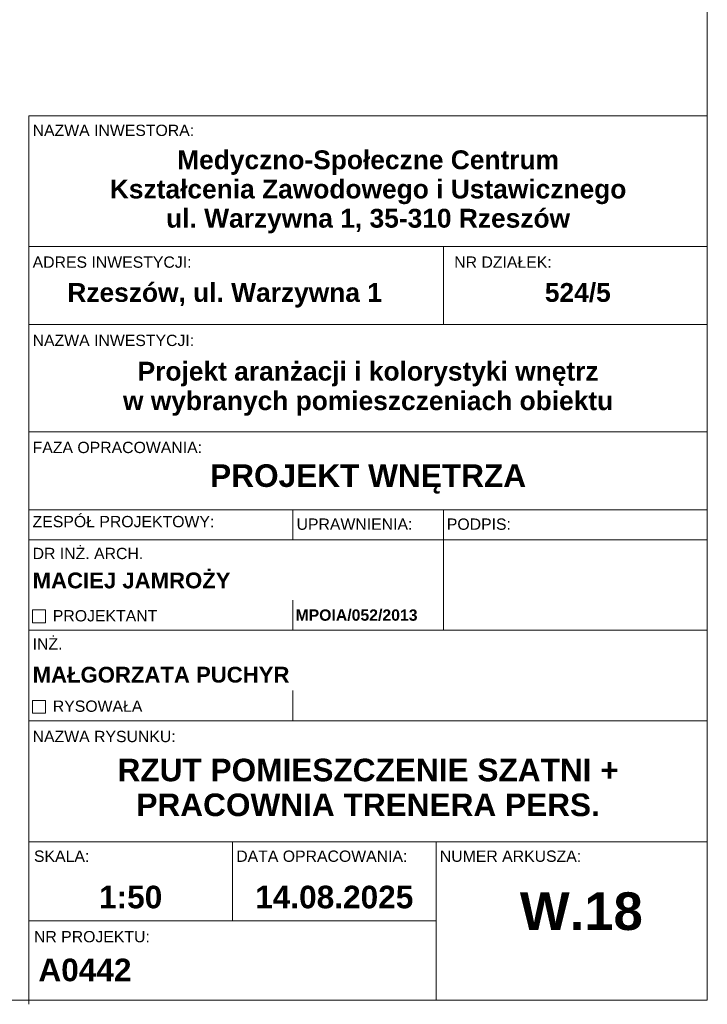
# Model space of a CAD drawing. Extents: x 180 to 6240, y 54 to 2910.
# Tile 14 of 17: x 5328 to 6240, y 54 to 1361. Entities that reach past the tile are written whole.
import ezdxf

# ---------------------------------------------------------------- set-up
doc = ezdxf.new("R2010")
doc.units = 0
doc.header["$MEASUREMENT"] = 0
doc.layers.add('810-G Ogólne', color=7, linetype='Continuous')
doc.styles.add('STYL_AUTOMATYCZNY_3', font='arial.ttf')
doc.styles.add('STYL_AUTOMATYCZNY_4', font='arial.ttf')

msp = doc.modelspace()

# ---------------------------------------------------------------- linework, layer by layer
at = {"layer": '810-G Ogólne', "color": 7, "linetype": 'Continuous', "lineweight": 13, "ltscale": 0.1}
for p, q in [((6240, 60), (6240, 2910)), ((5340.3, 1233.4), (5340.3, 270)), ((5340.3, 1233.4), (6240, 1233.4)), ((5340.3, 1060.3), (6240, 1060.3)), ((5890.3, 956.4), (5890.3, 1060.3)), ((5340.3, 956.4), (6240, 956.4)), ((5340.3, 814.3), (6240, 814.3)), ((5340.3, 710.7), (6240, 710.7)), ((5690.3, 670.7), (5690.3, 710.7)), ((5890.3, 670.7), (5890.3, 710.7)), ((5340.3, 670.7), (6240, 670.7)), ((5890.3, 550.7), (5890.3, 670.7)), ((5690.3, 550.7), (5690.3, 590.7)), ((5340.3, 550.7), (6240, 550.7)), ((5690.3, 430.7), (5690.3, 470.7)), ((5340.3, 430.7), (6240, 430.7)), ((5340.3, 270), (6240, 270)), ((5340.3, 270), (5340.3, 60)), ((5610.3, 270), (5610.3, 165)), ((5880.3, 270), (5880.3, 60)), ((5340.3, 165), (5880.3, 165)), ((5490, 60), (5240, 60)), ((5340.3, 60), (5340.3, 54.3)), ((5490, 60), (6240, 60))]:
    msp.add_line(p, q, dxfattribs=at)
at = {"layer": '810-G Ogólne', "color": 7, "linetype": 'Continuous', "lineweight": 13, "ltscale": 0.1, "flags": 128}
for points in [[(5345.3, 577.7), (5362.2, 577.7), (5362.2, 560.7), (5345.3, 560.7)], [(5345.3, 457.7), (5362.2, 457.7), (5362.2, 440.7), (5345.3, 440.7)]]:
    msp.add_lwpolyline(points, close=True, dxfattribs=at)

# ---------------------------------------------------------------- texts
at = {"layer": '810-G Ogólne', "color": 7, "linetype": 'Continuous', "lineweight": 13}
for s, insert, char_height, attachment_point, style in [('\\A1;{\\pql;\\fArial|b0|i0|c238|p0;\\W1.000000;NAZWA\\fArial|b0|i0|c238|p0;\\W1.000000; INWESTORA\\fArial|b0|i0|c238|p0;\\W1.000000;:}', (5345.3, 1221.8), 15, 1, 'STYL_AUTOMATYCZNY_3'), ('\\A1;{\\pql;\\fArial|b0|i0|c238|p0;\\W1.000000;ADRES INWESTYCJI:}', (5345.3, 1046.9), 15, 1, 'STYL_AUTOMATYCZNY_3'), ('\\A1;{\\pql;\\fArial|b0|i0|c238|p0;\\W1.000000;NR DZIAŁEK:}', (5904.4, 1046.9), 15, 1, 'STYL_AUTOMATYCZNY_3'), ('\\A1;{\\pqc;\\fArial|b1|i0|c238|p0;\\W1.000000;Rzeszów, ul. Warzywna 1}', (5599.9, 1011.6), 25, 2, 'STYL_AUTOMATYCZNY_4'), ('\\A1;{\\pqc;\\fArial|b1|i0|c238|p0;\\W1.000000;524/5}', (6068.3, 1011.6), 25, 2, 'STYL_AUTOMATYCZNY_4'), ('\\A1;{\\pql;\\fArial|b0|i0|c238|p0;\\W1.000000;NAZWA INWESTYCJI:}', (5345.3, 943), 15, 1, 'STYL_AUTOMATYCZNY_3'), ('\\A1;{\\pql;\\fArial|b0|i0|c238|p0;\\W1.000000;FAZA OPRACOWANIA\\fArial|b0|i0|c238|p0;\\W1.000000;:}', (5345.3, 800.9), 15, 1, 'STYL_AUTOMATYCZNY_3'), ('\\A1;{\\pqc;\\fArial|b1|i0|c238|p0;\\W1.000000;PROJEKT WNĘTRZ\\fArial|b1|i0|c238|p0;\\W1.000000;A}', (5790.2, 771), 30, 2, 'STYL_AUTOMATYCZNY_4'), ('\\A1;{\\pql;\\fArial|b0|i0|c238|p0;\\W1.000000;ZESPÓŁ PROJEKTOWY:}', (5345.3, 702.5), 15, 1, 'STYL_AUTOMATYCZNY_3'), ('\\A1;{\\pql;\\fArial|b0|i0|c238|p0;\\W1.000000;UPRAWNIENIA:}', (5695.3, 699.1), 15, 1, 'STYL_AUTOMATYCZNY_3'), ('\\A1;{\\pqc;\\fArial|b0|i0|c238|p0;\\W1.000000;PODPIS:}', (5937.1, 699.1), 15, 2, 'STYL_AUTOMATYCZNY_3'), ('\\A1;{\\pql;\\fArial|b0|i0|c238|p0;\\W1.000000;DR\\fArial|b0|i0|c238|p0;\\W1.000000; INŻ. ARCH.}', (5345.3, 660.2), 15, 1, 'STYL_AUTOMATYCZNY_3'), ('\\A1;{\\pql;\\fArial|b1|i0|c238|p0;\\W1.000000;MACIEJ JAMROŻY}', (5345.3, 627.4), 21, 1, 'STYL_AUTOMATYCZNY_4'), ('\\A1;{\\pql;\\fArial|b0|i0|c238|p0;\\W1.000000;PROJEKTANT}', (5372.1, 577.5), 15, 1, 'STYL_AUTOMATYCZNY_3'), ('\\A1;{\\pqc;\\fArial|b1|i0|c238|p0;\\W1.000000;MPOIA/052/2013}', (5774.8, 578.4), 15, 2, 'STYL_AUTOMATYCZNY_4'), ('\\A1;{\\pql;\\fArial|b0|i0|c238|p0;\\W1.000000;INŻ.}', (5345.3, 540.2), 15, 1, 'STYL_AUTOMATYCZNY_3'), ('\\A1;{\\pql;\\fArial|b1|i0|c238|p0;\\W1.000000;MAŁGORZATA PUCHYR}', (5345.3, 502.3), 21, 1, 'STYL_AUTOMATYCZNY_4'), ('\\A1;{\\pql;\\fArial|b0|i0|c238|p0;\\W1.000000;RYSOWAŁ\\fArial|b0|i0|c238|p0;\\W1.000000;A}', (5372.1, 457.5), 15, 1, 'STYL_AUTOMATYCZNY_3'), ('\\A1;{\\pql;\\fArial|b0|i0|c238|p0;\\W1.000000;NAZWA\\fArial|b0|i0|c238|p0;\\W1.000000; RYSUNKU:}', (5345.3, 417.3), 15, 1, 'STYL_AUTOMATYCZNY_3'), ('\\A1;{\\pql;\\fArial|b0|i0|c238|p0;\\W1.000000;SKALA:}', (5347.1, 258.4), 15, 1, 'STYL_AUTOMATYCZNY_3'), ('\\A1;{\\pql;\\fArial|b0|i0|c238|p0;\\W1.000000;DATA\\fArial|b0|i0|c238|p0;\\W1.000000; OPRACOWANIA\\fArial|b0|i0|c238|p0;\\W1.000000;:}', (5615.3, 258.4), 15, 1, 'STYL_AUTOMATYCZNY_3'), ('\\A1;{\\pql;\\fArial|b0|i0|c238|p0;\\W1.000000;NUMER ARKUSZA:}', (5885.3, 258.4), 15, 1, 'STYL_AUTOMATYCZNY_3'), ('\\A1;{\\pqc;\\fArial|b1|i0|c238|p0;\\W1.000000;1:50}', (5475.3, 211.7), 30, 2, 'STYL_AUTOMATYCZNY_4'), ('\\A1;{\\pqc;\\fArial|b1|i0|c238|p0;\\W1.000000;14.08.2025}', (5745.3, 211.7), 30, 2, 'STYL_AUTOMATYCZNY_4'), ('\\A1;{\\pqc;\\fArial|b1|i0|c238|p0;\\W1.000000;W.18}', (6073, 202.9), 50, 2, 'STYL_AUTOMATYCZNY_4'), ('\\A1;{\\pql;\\fArial|b0|i0|c238|p0;\\W1.000000;NR PROJEKTU\\fArial|b0|i0|c238|p0;\\W1.000000;:}', (5347.1, 151.6), 15, 1, 'STYL_AUTOMATYCZNY_3'), ('\\A1;{\\pqc;\\fArial|b1|i0|c238|p0;\\W1.000000;A0442}', (5414.7, 114.9), 30, 2, 'STYL_AUTOMATYCZNY_4')]:
    msp.add_mtext(s, dxfattribs=dict(at, insert=insert, char_height=char_height, attachment_point=attachment_point, style=style))
at = {"layer": '810-G Ogólne', "color": 7, "linetype": 'Continuous', "lineweight": 13, "char_height": 25, "attachment_point": 2, "style": 'STYL_AUTOMATYCZNY_4'}
for s, insert, line_spacing_factor in [('\\A1;{\\pqc;\\fArial|b1|i0|c238|p0;\\W1.000000;Medyczno-Sp\\fArial|b1|i0|c238|p0;\\W1.000000;o\\fArial|b1|i0|c238|p0;\\W1.000000;łeczne Centrum \\P\\pqc;\\fArial|b1|i0|c238|p0;\\W1.000000;Kształcenia Zawodowego i Ustawicznego\\P\\pqc;\\fArial|b1|i0|c238|p0;\\W1.000000;ul. Warzywna 1, 35-310 Rzeszów}', (5790.2, 1187.7), 0.930743), ('\\A1;{\\pqc;\\fArial|b1|i0|c238|p0;\\W1.000000;Projekt aranżacji i kolorystyki wnętrz\\P\\pqc;\\fArial|b1|i0|c238|p0;\\W1.000000;w wybranych pomieszczeniach obiektu}', (5790.2, 907.1), 0.939821)]:
    msp.add_mtext(s, dxfattribs=dict(at, insert=insert, line_spacing_factor=line_spacing_factor))
at = {"layer": '810-G Ogólne', "color": 7, "linetype": 'Continuous', "lineweight": 13, "insert": (5790.2, 380.3), "char_height": 30, "width": 899.674, "attachment_point": 2, "line_spacing_factor": 0.924231, "style": 'STYL_AUTOMATYCZNY_4'}
msp.add_mtext('\\A1;{\\pqc;\\fArial|b1|i0|c238|p0;\\W1.000000;RZUT POMIESZCZENIE SZATNI + PRACOWNIA TRENERA PERS.}', dxfattribs=at)

doc.saveas('drawing.dxf')
